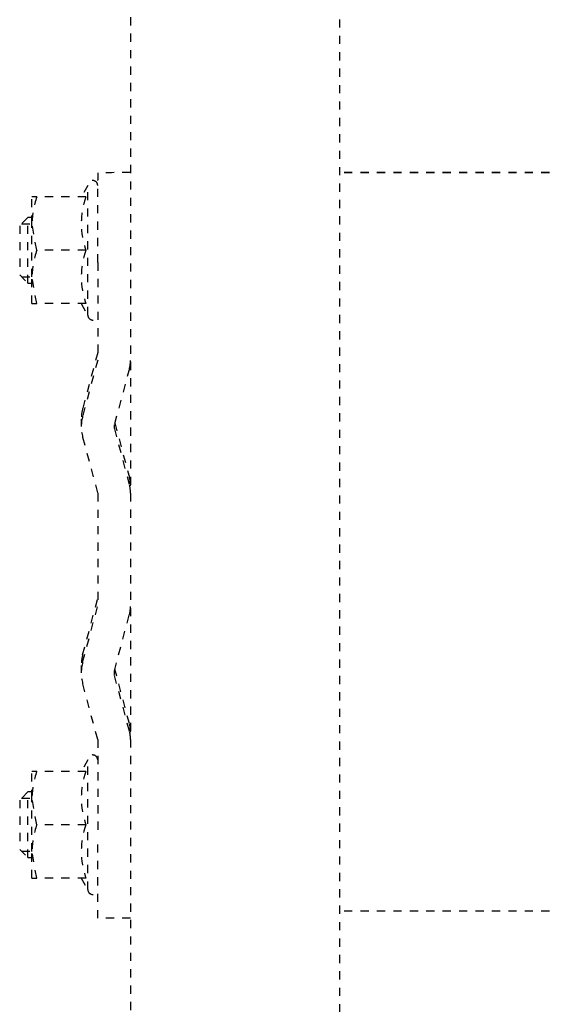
# Model space of a CAD drawing. Header units: centimetres. Extents: x 42630 to 130002, y 15 to 29179.
# Tile 18 of 175: x 49614.08 to 49620.45, y 4890.24 to 4902.23. Entities that reach past the tile are written whole.
import ezdxf

# ---------------------------------------------------------------- set-up
doc = ezdxf.new("R2010")
doc.units = ezdxf.units.CM
doc.header["$LTSCALE"] = 0.01
doc.linetypes.add('DASHED2', pattern=[9.525, 6.35, -3.175])
doc.layers.get('0').update_dxf_attribs({"color": 253})
doc.layers.add('CKDRZWI_', color=253, linetype='Continuous')

# ---------------------------------------------------------------- blocks, each defined once
blk = doc.blocks.new('A$7E8814B27261F1')
at = {"color": 7, "linetype": 'DASHED2', "ltscale": 10}
for p, q in [((3835.2, 4463.5), (3834.2, 4462.5)), ((3841.2, 4463.5), (3835.2, 4463.5)), ((3842.2, 4462.5), (3841.2, 4463.5)), ((3905.2, 4463.5), (3904.2, 4462.5)), ((3911.2, 4463.5), (3905.2, 4463.5)), ((3912.2, 4462.5), (3911.2, 4463.5)), ((3834.2, 4462.5), (3842.2, 4462.5)), ((3834.2, 4462.5), (3834.2, 4462)), ((3834.97, 4463.26), (3834.97, 4462)), ((3841.44, 4463.26), (3841.44, 4462)), ((3842.2, 4462), (3842.2, 4462.5)), ((3904.2, 4462.5), (3912.2, 4462.5)), ((3904.2, 4462.5), (3904.2, 4462)), ((3904.97, 4463.26), (3904.97, 4462)), ((3911.44, 4463.26), (3911.44, 4462)), ((3912.2, 4462), (3912.2, 4462.5)), ((3831.7, 4462), (3831.7, 4461.42)), ((3831.7, 4461.42), (3834.95, 4462)), ((3831.7, 4462), (3834.95, 4462)), ((3831.7, 4455.43), (3831.7, 4461.42)), ((3834.95, 4462), (3841.45, 4462)), ((3838.2, 4461.42), (3841.45, 4462)), ((3838.2, 4455.43), (3838.2, 4461.42)), ((3841.45, 4462), (3844.7, 4462)), ((3844.7, 4461.42), (3844.7, 4462)), ((3844.7, 4455.43), (3844.7, 4461.42)), ((3901.7, 4462), (3901.7, 4461.42)), ((3901.7, 4461.42), (3904.95, 4462)), ((3901.7, 4462), (3904.95, 4462)), ((3901.7, 4455.43), (3901.7, 4461.42)), ((3904.95, 4462), (3911.45, 4462)), ((3908.2, 4461.42), (3911.45, 4462)), ((3908.2, 4455.43), (3908.2, 4461.42)), ((3911.45, 4462), (3914.7, 4462)), ((3914.7, 4461.42), (3914.7, 4462)), ((3914.7, 4455.43), (3914.7, 4461.42)), ((3831.7, 4456.01), (3830.3, 4455.2)), ((3830.3, 4455.2), (3846.1, 4455.2)), ((3846.1, 4455.2), (3844.7, 4456.01)), ((3848.59, 4454), (3855.42, 4455.83)), ((3857.61, 4456), (3856.71, 4456)), ((3858, 4455.83), (3864.83, 4454)), ((3858.9, 4455.83), (3865.73, 4454)), ((3885.42, 4455.83), (3878.59, 4454)), ((3887.61, 4456), (3886.71, 4456)), ((3894.83, 4454), (3888, 4455.83)), ((3895.73, 4454), (3888.9, 4455.83)), ((3901.7, 4456.01), (3900.3, 4455.2)), ((3900.3, 4455.2), (3916.1, 4455.2)), ((3916.1, 4455.2), (3914.7, 4456.01)), ((3826.8, 4454), (3836.71, 4454)), ((3826.8, 4450), (3826.8, 4454)), ((3848.59, 4454), (3836.71, 4454)), ((3878.59, 4454), (3864.83, 4454)), ((3906.71, 4454), (3894.83, 4454)), ((3906.71, 4454), (3916.8, 4454)), ((3917.62, 4454), (3916.8, 4454)), ((3849.62, 4450.14), (3856.45, 4451.97)), ((3850.52, 4450.14), (3857.16, 4451.91)), ((3856.97, 4451.97), (3863.8, 4450.14)), ((3886.45, 4451.97), (3879.62, 4450.14)), ((3887.16, 4451.91), (3880.52, 4450.14)), ((3893.8, 4450.14), (3886.97, 4451.97)), ((4186.6, 4450), (711.34, 4450)), ((3849.49, 4450), (3849.49, 4450)), ((3879.49, 4450), (3879.49, 4450)), ((711.34, 4424.5), (4186.6, 4424.5)), ((3827.65, 4387), (3827.65, 4424.5)), ((3917.64, 4387), (3917.64, 4424.5)), ((3917.68, 4387), (3917.68, 4424.5))]:
    blk.add_line(p, q, dxfattribs=at)
for centre, radius, start, end in [((3834.84, 4451.97), 10.03, 70.3966, 89.3472), ((3841.34, 4451.97), 10.03, 70.3966, 89.3472), ((3904.84, 4451.97), 10.03, 70.3966, 89.3472), ((3911.34, 4451.97), 10.03, 70.3966, 89.3472), ((3830.3, 4454.6), 0.6, 90, 270), ((3834.95, 4446.54), 9.46, 69.9158, 110.0842), ((3841.45, 4446.54), 9.46, 69.9158, 110.0842), ((3846.1, 4454.6), 0.6, 270, 90), ((3856.71, 4451), 5, 74.9995, 105.0005), ((3857.61, 4451), 5, 74.9995, 90), ((3886.71, 4451), 5, 74.9995, 105.0005), ((3887.61, 4451), 5, 74.9995, 90), ((3900.3, 4454.6), 0.6, 90, 270), ((3904.95, 4446.54), 9.46, 69.9158, 110.0842), ((3911.45, 4446.54), 9.46, 69.9158, 110.0842), ((3916.1, 4454.6), 0.6, 270, 90), ((3856.71, 4451), 1, 74.9995, 105.0005), ((3886.71, 4451), 1, 74.9995, 105.0005), ((3848.59, 4454), 4, 270, 285.0005), ((3849.49, 4454), 4, 270, 285.0005), ((3864.83, 4454), 4, 254.9995, 270), ((3878.59, 4454), 4, 270, 285.0005), ((3879.49, 4454), 4, 270, 285.0005), ((3894.83, 4454), 4, 254.9995, 270)]:
    blk.add_arc(centre, radius, start, end, dxfattribs=at)
blk.add_ellipse((3917.62, 4447), major_axis=(0, -7), ratio=0.008727, start_param=2.013707, end_param=3.141593, dxfattribs=at)

msp = doc.modelspace()

# ---------------------------------------------------------------- block references
at = {"layer": 'CKDRZWI_', "xscale": 0.1, "yscale": 0.1, "zscale": 0.1, "rotation": 89.99999999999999}
msp.add_blockref('A$7E8814B27261F1', (50060.429, 4508.604), dxfattribs=at)

doc.saveas('drawing.dxf')
